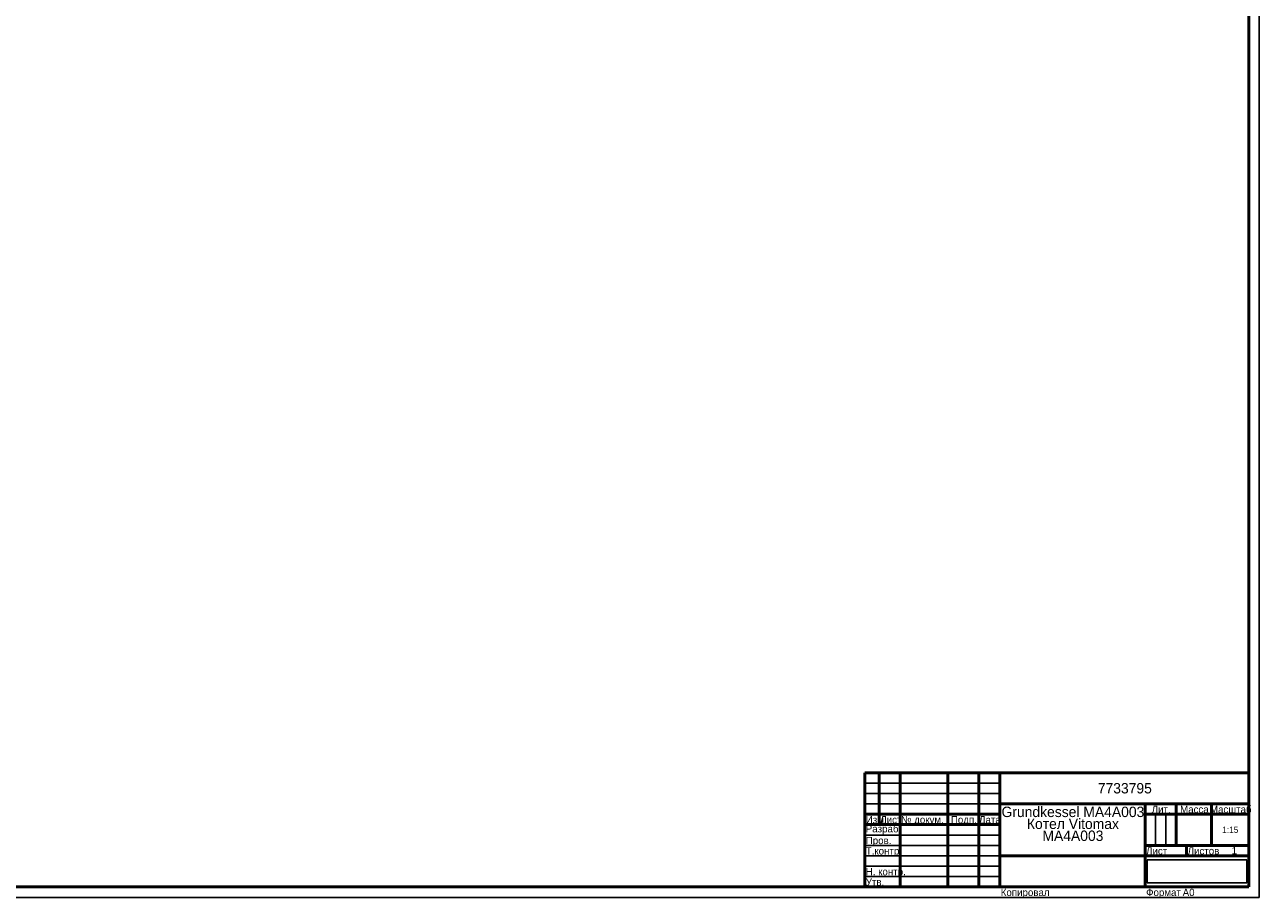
# Model space of a CAD drawing. Header units: millimetres. Extents: x 0 to 6305, y -149 to 841.
# Tile 2 of 6: x 594 to 1189, y 0 to 420. Entities that reach past the tile are written whole.
import ezdxf

# ---------------------------------------------------------------- set-up
doc = ezdxf.new("R2010")
doc.units = ezdxf.units.MM
picture_1 = doc.add_image_def('image1.png', size_in_pixel=(761, 160))

# ---------------------------------------------------------------- blocks, each defined once
blk = doc.blocks.new('_FR1Страница_1')
at = {"color": 7, "linetype": 'Continuous', "lineweight": 25}
for p, q in [((1189, 0), (1189, 841)), ((999, 55), (1064, 55)), ((999, 50), (1064, 50)), ((999, 45), (1064, 45)), ((1139, 40), (1139, 25)), ((1144, 40), (1144, 25)), ((999, 30), (1064, 30)), ((999, 25), (1064, 25)), ((999, 20), (1064, 20)), ((1134, 20), (1184, 20)), ((1154, 20), (1154, 20)), ((999, 15), (1064, 15)), ((999, 10), (1064, 10)), ((0, 0), (1189, 0))]:
    blk.add_line(p, q, dxfattribs=at)
at = {"color": 7, "linetype": 'Continuous', "lineweight": 50}
for p, q in [((1184, 836), (1184, 5)), ((999, 5), (999, 60)), ((999, 60), (1184, 60)), ((1006, 60), (1006, 35)), ((1016, 60), (1016, 5)), ((1039, 60), (1039, 5)), ((1054, 60), (1054, 5)), ((1064, 60), (1064, 5)), ((1064, 45), (1184, 45)), ((1134, 45), (1134, 5)), ((1149, 45), (1149, 25)), ((1166, 45), (1166, 25)), ((999, 40), (1064, 40)), ((1134, 40), (1184, 40)), ((999, 35), (1064, 35)), ((1134, 25), (1184, 25)), ((1154, 25), (1154, 20)), ((1064, 20), (1184, 20)), ((1184, 5), (20, 5))]:
    blk.add_line(p, q, dxfattribs=at)
at = {"color": 7}
for s, insert, char_height, width, attachment_point in [('{\\fT-FLEX Type A|b0|i0;\\l\\C250;\\P}', (1002.5, 59.125), 3.5, 8.75, 2), ('{\\fT-FLEX Type A|b0|i0;\\l\\C250;\\P}', (1002.5, 54.125), 3.5, 8.75, 2), ('{\\fT-FLEX Type A|b0|i0;\\l\\C250;\\P}', (1006, 59.125), 3.5, 11.75, 1), ('{\\fT-FLEX Type A|b0|i0;\\l\\C250;\\P}', (1006, 54.125), 3.5, 11.75, 1), ('{\\fT-FLEX Type A|b0|i0;\\l\\C250; \\P}', (1016, 59.125), 3.5, 24.75, 1), ('{\\fT-FLEX Type A|b0|i0;\\l\\C250; \\P}', (1016, 54.125), 3.5, 24.75, 1), ('{\\fT-FLEX Type A|b0|i0;\\l\\C250;\\P}', (1054, 59.125), 3.5, 11.75, 1), ('{\\fT-FLEX Type A|b0|i0;\\l\\C250;\\P}', (1054, 54.125), 3.5, 11.75, 1), ('\\pl0.5;{\\fT-FLEX Type A|b0|i0;\\l\\C250;7733795 \\P}', (1124, 52.5), 5, 122.5, 5), ('{\\fT-FLEX Type A|b0|i0;\\l\\C250;\\P}', (1002.5, 49.125), 3.5, 8.75, 2), ('{\\fT-FLEX Type A|b0|i0;\\l\\C250;\\P}', (1006, 49.125), 3.5, 11.75, 1), ('{\\fT-FLEX Type A|b0|i0;\\l\\C250; \\P}', (1016, 49.125), 3.5, 24.75, 1), ('{\\fT-FLEX Type A|b0|i0;\\l\\C250;\\P}', (1054, 49.125), 3.5, 11.75, 1), ('{\\fT-FLEX Type A|b0|i0;\\l\\C250; \\P}', (1002.5, 44.125), 3.5, 8.75, 2), ('{\\fT-FLEX Type A|b0|i0;\\l\\C250;\\P}', (1006, 44.125), 3.5, 11.75, 1), ('{\\fT-FLEX Type A|b0|i0;\\l\\C250; \\P}', (1016, 44.125), 3.5, 24.75, 1), ('{\\fT-FLEX Type A|b0|i0;\\l\\C250;\\P}', (1054, 44.125), 3.5, 11.75, 1), ('\\pl0.5;{\\fT-FLEX Type A|b0|i0;\\l\\C250;Лит.\\P}', (1141.5, 44.125), 3.5, 16.75, 2), ('\\pl0.5;{\\fT-FLEX Type A|b0|i0;\\l\\C250;Масса\\P}', (1157.5, 44.125), 3.5, 18.75, 2), ('\\pl0.5;{\\fT-FLEX Type A|b0|i0;\\l\\C250;Масштаб\\P}', (1175, 44.125), 3.5, 19.75, 2), ('\\pl0.5;{\\fT-FLEX Type A|b0|i0;\\l\\C250;Изм.\\H0.857143x;\\P}', (999, 39.125), 3.5, 8.75, 1), ('\\pl0.5;{\\fT-FLEX Type A|b0|i0;\\l\\C250;Лист\\H0.857143x;\\P}', (1006, 39.125), 3.5, 11.75, 1), ('\\pl0.5;{\\fT-FLEX Type A|b0|i0;\\l\\C250;№ докум.\\P}', (1016, 39.125), 3.5, 24.75, 1), ('\\pl0.5;{\\fT-FLEX Type A|b0|i0;\\l\\C250;Подп.\\P}', (1046.5, 39.125), 3.5, 16.75, 2), ('\\pl0.5;{\\fT-FLEX Type A|b0|i0;\\l\\C250;Дата\\H0.857143x;\\P}', (1059, 39.125), 3.5, 11.75, 2), ('\\pl0.5;{\\fT-FLEX Type A|b0|i0;\\l\\C250;Разраб.\\P}', (999, 32.5), 3.5, 18.75, 4), ('\\pl0.5;{\\fT-FLEX Type A|b0|i0;\\l\\C250;\\P}', (1016, 34.125), 3.5, 24.75, 1), ('\\pl0.5;{\\fT-FLEX Type A|b0|i0;\\l\\C250;\\H0.857143x;\\P}', (1054, 34.125), 3.5, 11.75, 1), ('\\pl0.5;{\\fT-FLEX Type A|b0|i0;\\l\\C250; \\P}', (1157.5, 32.5), 3.5, 18.75, 5), ('{\\fT-FLEX Type A|b0|i0;\\l\\C250;1:15\\P}', (1175, 32.5), 3, 19.5, 5), ('\\pl0.5;{\\fT-FLEX Type A|b0|i0;\\l\\C250;\\H0.857143x;\\P}', (1175, 32.5), 3.5, 19.75, 5), ('\\pl0.5;{\\fT-FLEX Type A|b0|i0;\\l\\C250;Т.контр.\\P}', (999, 24.125), 3.5, 18.75, 1), ('\\pl0.5;{\\fT-FLEX Type A|b0|i0;\\l\\C250;Пров.\\P}', (999, 29.125), 3.5, 18.75, 1), ('\\pl0.5;{\\fT-FLEX Type A|b0|i0;\\l\\C250;\\P}', (1016, 29.125), 3.5, 24.75, 1), ('\\pl0.5;{\\fT-FLEX Type A|b0|i0;\\l\\C250;\\P}', (1016, 24.125), 3.5, 24.75, 1), ('\\pl0.5;{\\fT-FLEX Type A|b0|i0;\\l\\C250;\\P}', (1054, 29.125), 3.5, 11.75, 1), ('\\pl0.5;{\\fT-FLEX Type A|b0|i0;\\l\\C250;\\H0.857143x;\\P}', (1054, 24.125), 3.5, 11.75, 1), ('\\pl0.5;{\\fT-FLEX Type A|b0|i0;\\l\\C250;Лист\\P}', (1134, 24.125), 3.5, 11.75, 1), ('\\pl0.5;{\\fT-FLEX Type A|b0|i0;\\l\\C250;\\H0.857143x;\\P}', (1149, 24.125), 3.5, 11.75, 2), ('\\pl0.5;{\\fT-FLEX Type A|b0|i0;\\l\\C250;Листов\\P}', (1154, 24.125), 3.5, 17.75, 1), ('{\\fT-FLEX Type A|b0|i0;\\l\\C250;1\\P}', (1177, 22.5), 3.5, 15.75, 5), ('\\pl0.5;{\\fT-FLEX Type A|b0|i0;\\l\\C250;\\H0.857143x;\\P}', (1177, 24.125), 3.5, 15.75, 2), ('\\pl0.5;{\\fT-FLEX Type A|b0|i0;\\l\\C250;\\P}', (999, 19.125), 3.5, 18.75, 1), ('\\pl0.5;{\\fT-FLEX Type A|b0|i0;\\l\\C250;\\P}', (1016, 19.125), 3.5, 24.75, 1), ('\\pl0.5;{\\fT-FLEX Type A|b0|i0;\\l\\C250;\\P}', (1054, 19.125), 3.5, 11.75, 1), ('{\\fT-FLEX Type A|b0|i0;\\l\\C250;}', (1099, 20), 3, 71.5, 5), ('{\\fT-FLEX Type A|b0|i0;\\l\\C250;\\P}', (1149, 22.5), 3.5, 11.75, 5), ('\\pl0.5;{\\fT-FLEX Type A|b0|i0;\\l\\C250;Н. контр.\\P}', (999, 14.125), 3.5, 18.75, 1), ('\\pl0.5;{\\fT-FLEX Type A|b0|i0;\\l\\C250;\\P}', (1016, 14.125), 3.5, 24.75, 1), ('\\pl0.5;{\\fT-FLEX Type A|b0|i0;\\l\\C250;\\H0.857143x;\\P}', (1054, 14.125), 3.5, 11.75, 1), ('\\pl0.5;{\\fT-FLEX Type A|b0|i0;\\l\\C250;Утв.\\P}', (999, 9.125), 3.5, 18.75, 1), ('\\pl0.5;{\\fT-FLEX Type A|b0|i0;\\l\\C250;\\P}', (1016, 9.125), 3.5, 24.75, 1), ('\\pl0.5;{\\fT-FLEX Type A|b0|i0;\\l\\C250;\\H0.857143x;\\P}', (1054, 9.125), 3.5, 11.75, 1), ('\\pl0.5;{\\fT-FLEX Type A|b0|i0;\\l\\C250;Копировал\\P}', (1064, 4.125), 3.5, 23.566, 1), ('\\pl0.5;{\\fT-FLEX Type A|b0|i0;\\l\\C250;\\P}', (1085.816, 4.125), 3.5, 40.967, 1), ('\\pl0.5;{\\fT-FLEX Type A|b0|i0;\\l\\C250;Формат\\P}', (1134, 4.125), 3.5, 18.675, 1), ('\\pl0.5;{\\fT-FLEX Type A|b0|i0;\\l\\C250;\\P}', (1150.925, 4.125), 3.5, 9.825, 1), ('{\\fT-FLEX Type A|b0|i0;\\l\\C250;A0\\P}', (1154.963, 4.125), 3.5, 9.825, 2)]:
    blk.add_mtext(s, dxfattribs=dict(at, insert=insert, char_height=char_height, width=width, attachment_point=attachment_point))
at = {"color": 7, "insert": (1099, 32.5), "char_height": 5, "width": 72.5, "attachment_point": 5, "line_spacing_factor": 0.69}
blk.add_mtext('\\pl0.5;{\\fT-FLEX Type A|b0|i0;\\l\\C250;Grundkessel MA4A003 Котел Vitomax MA4A003\\P\\P}', dxfattribs=at)
image = blk.add_image(picture_1, insert=(1135, 7), size_in_units=(48, 11))
image.dxf.flags = 11
blk = doc.blocks.new('Страница_1')
blk.add_blockref('_FR1Страница_1', (0, 0))

msp = doc.modelspace()

# ---------------------------------------------------------------- block references
msp.add_blockref('Страница_1', (0, 0))

doc.saveas('drawing.dxf')
